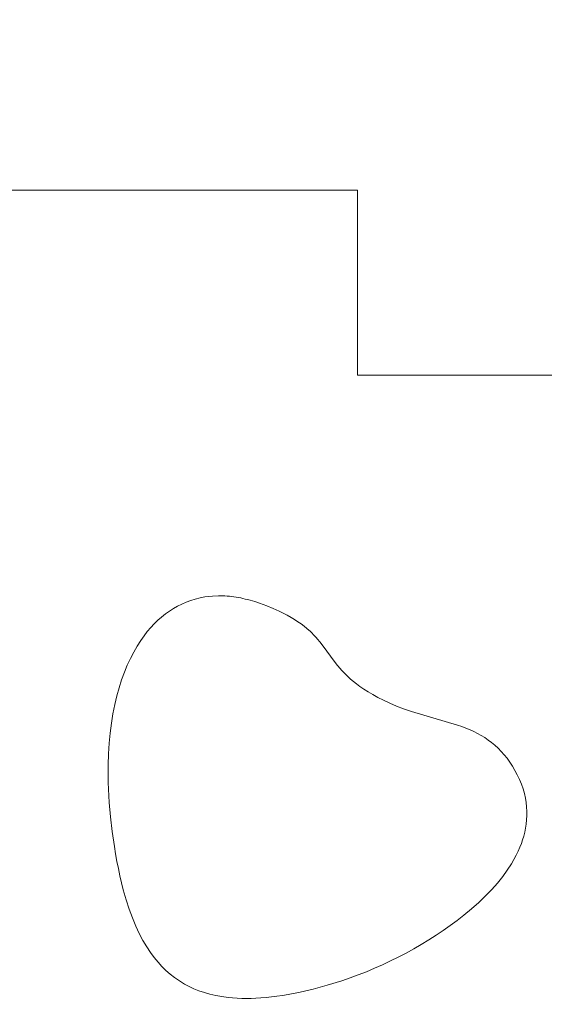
# Model space of a CAD drawing. Header units: millimetres. Extents: x -159 to 180, y -161 to 116.
# Tile 122 of 256: x -118 to -110, y -13 to 3. Entities that reach past the tile are written whole.
import ezdxf

# ---------------------------------------------------------------- set-up
doc = ezdxf.new("R2010")
doc.units = ezdxf.units.MM
doc.header["$MEASUREMENT"] = 0
doc.layers.add('Layer 1', color=7, linetype='Continuous')

msp = doc.modelspace()

# ---------------------------------------------------------------- linework, layer by layer
at = {"layer": 'Layer 1', "color": 18, "lineweight": 9}
for points, knots in [([(-158.5852, -104.074), (-158.5852, -104.074), (179.5952, -104.074), (179.5952, -104.074), (179.5952, -104.074), (179.5952, -104.074), (179.5952, 115.719), (179.5952, 115.719), (179.5952, 115.719), (179.5952, 115.719), (-158.5852, 115.719), (-158.5852, 115.719), (-158.5852, 115.719), (-158.5852, 115.719), (-158.5852, -104.074), (-158.5852, -104.074)], [0, 0, 0, 0, 0.2, 0.2, 0.2, 0.2, 0.4, 0.4, 0.4, 0.4, 0.6, 0.6, 0.6, 0.6, 1, 1, 1, 1]), ([(-53.2564, -7.5691), (-53.2564, -7.5691), (-53.2564, 0.2004), (-53.2564, 0.2004), (-53.2564, 0.2004), (-53.2564, 0.2004), (-58.1523, 0.2004), (-58.1523, 0.2004), (-58.1523, 0.2004), (-58.1523, 0.2004), (-58.1523, -2.7996), (-58.1523, -2.7996), (-58.1523, -2.7996), (-58.1523, -2.7996), (-65.8577, -2.7996), (-65.8577, -2.7996), (-65.8577, -2.7996), (-65.8577, -2.7996), (-65.8577, 0.2004), (-65.8577, 0.2004), (-65.8577, 0.2004), (-65.8577, 0.2004), (-73.8173, 0.2004), (-73.8173, 0.2004), (-73.8173, 0.2004), (-73.8173, 0.2004), (-73.8173, -2.7996), (-73.8173, -2.7996), (-73.8173, -2.7996), (-73.8173, -2.7996), (-81.5226, -2.7996), (-81.5226, -2.7996), (-81.5226, -2.7996), (-81.5226, -2.7996), (-81.5226, 0.2004), (-81.5226, 0.2004), (-81.5226, 0.2004), (-81.5226, 0.2004), (-89.4822, 0.2004), (-89.4822, 0.2004), (-89.4822, 0.2004), (-89.4822, 0.2004), (-89.4822, -2.7996), (-89.4822, -2.7996), (-89.4822, -2.7996), (-89.4822, -2.7996), (-97.1875, -2.7996), (-97.1875, -2.7996), (-97.1875, -2.7996), (-97.1875, -2.7996), (-97.1875, 0.2004), (-97.1875, 0.2004), (-97.1875, 0.2004), (-97.1875, 0.2004), (-105.1471, 0.2004), (-105.1471, 0.2004), (-105.1471, 0.2004), (-105.1471, 0.2004), (-105.1471, -2.7996), (-105.1471, -2.7996), (-105.1471, -2.7996), (-105.1471, -2.7996), (-112.8524, -2.7996), (-112.8524, -2.7996), (-112.8524, -2.7996), (-112.8524, -2.7996), (-112.8524, 0.2004), (-112.8524, 0.2004), (-112.8524, 0.2004), (-112.8524, 0.2004), (-120.812, 0.2004), (-120.812, 0.2004), (-120.812, 0.2004), (-120.812, 0.2004), (-120.812, -2.7996), (-120.812, -2.7996), (-120.812, -2.7996), (-120.812, -2.7996), (-128.5173, -2.7996), (-128.5173, -2.7996), (-128.5173, -2.7996), (-128.5173, -2.7996), (-128.5173, 0.2004), (-128.5173, 0.2004), (-128.5173, 0.2004), (-128.5173, 0.2004), (-136.4769, 0.2004), (-136.4769, 0.2004), (-136.4769, 0.2004), (-136.4769, 0.2004), (-136.4769, -2.7996), (-136.4769, -2.7996), (-136.4769, -2.7996), (-136.4769, -2.7996), (-144.1823, -2.7996), (-144.1823, -2.7996), (-144.1823, -2.7996), (-144.1823, -2.7996), (-144.1823, 0.2004), (-144.1823, 0.2004), (-144.1823, 0.2004), (-144.1823, 0.2004), (-152.0784, 0.2004), (-152.0784, 0.2004), (-152.0784, 0.2004), (-152.0784, 0.2004), (-152.0784, -7.6961), (-152.0784, -7.6961), (-152.0784, -7.6961), (-152.0784, -7.6961), (-149.0784, -7.6961), (-149.0784, -7.6961), (-149.0784, -7.6961), (-149.0784, -7.6961), (-149.0784, -15.4011), (-149.0784, -15.4011), (-149.0784, -15.4011), (-149.0784, -15.4011), (-152.0784, -15.4011), (-152.0784, -15.4011), (-152.0784, -15.4011), (-152.0784, -15.4011), (-152.0784, -23.3611), (-152.0784, -23.3611), (-152.0784, -23.3611), (-152.0784, -23.3611), (-149.0784, -23.3611), (-149.0784, -23.3611), (-149.0784, -23.3611), (-149.0784, -23.3611), (-149.0784, -31.0662), (-149.0784, -31.0662), (-149.0784, -31.0662), (-149.0784, -31.0662), (-152.0784, -31.0662), (-152.0784, -31.0662), (-152.0784, -31.0662), (-152.0784, -31.0662), (-152.0784, -39.0261), (-152.0784, -39.0261), (-152.0784, -39.0261), (-152.0784, -39.0261), (-149.0784, -39.0261), (-149.0784, -39.0261), (-149.0784, -39.0261), (-149.0784, -39.0261), (-149.0784, -46.7312), (-149.0784, -46.7312), (-149.0784, -46.7312), (-149.0784, -46.7312), (-152.0784, -46.7312), (-152.0784, -46.7312), (-152.0784, -46.7312), (-152.0784, -46.7312), (-152.0784, -54.6912), (-152.0784, -54.6912), (-152.0784, -54.6912), (-152.0784, -54.6912), (-149.0784, -54.6912), (-149.0784, -54.6912), (-149.0784, -54.6912), (-149.0784, -54.6912), (-149.0784, -62.3963), (-149.0784, -62.3963), (-149.0784, -62.3963), (-149.0784, -62.3963), (-152.0784, -62.3963), (-152.0784, -62.3963), (-152.0784, -62.3963), (-152.0784, -62.3963), (-152.0784, -70.3552), (-152.0784, -70.3552), (-152.0784, -70.3552), (-152.0784, -70.3552), (-149.0784, -70.3552), (-149.0784, -70.3552), (-149.0784, -70.3552), (-149.0784, -70.3552), (-149.0784, -78.0613), (-149.0784, -78.0613), (-149.0784, -78.0613), (-149.0784, -78.0613), (-152.0784, -78.0613), (-152.0784, -78.0613), (-152.0784, -78.0613), (-152.0784, -78.0613), (-152.0784, -86.0203), (-152.0784, -86.0203), (-152.0784, -86.0203), (-152.0784, -86.0203), (-149.0784, -86.0203), (-149.0784, -86.0203), (-149.0784, -86.0203), (-149.0784, -86.0203), (-149.0784, -93.7263), (-149.0784, -93.7263), (-149.0784, -93.7263), (-149.0784, -93.7263), (-152.0784, -93.7263), (-152.0784, -93.7263), (-152.0784, -93.7263), (-152.0784, -93.7263), (-152.0784, -101.6218), (-152.0784, -101.6218), (-152.0784, -101.6218), (-152.0784, -101.6218), (-144.1823, -101.6218), (-144.1823, -101.6218), (-144.1823, -101.6218), (-144.1823, -101.6218), (-144.1823, -98.6218), (-144.1823, -98.6218), (-144.1823, -98.6218), (-144.1823, -98.6218), (-136.4769, -98.6218), (-136.4769, -98.6218), (-136.4769, -98.6218), (-136.4769, -98.6218), (-136.4769, -101.6218), (-136.4769, -101.6218), (-136.4769, -101.6218), (-136.4769, -101.6218), (-128.5173, -101.6218), (-128.5173, -101.6218), (-128.5173, -101.6218), (-128.5173, -101.6218), (-128.5173, -98.6218), (-128.5173, -98.6218), (-128.5173, -98.6218), (-128.5173, -98.6218), (-120.812, -98.6218), (-120.812, -98.6218), (-120.812, -98.6218), (-120.812, -98.6218), (-120.812, -101.6218), (-120.812, -101.6218), (-120.812, -101.6218), (-120.812, -101.6218), (-112.8524, -101.6218), (-112.8524, -101.6218), (-112.8524, -101.6218), (-112.8524, -101.6218), (-112.8524, -98.6218), (-112.8524, -98.6218), (-112.8524, -98.6218), (-112.8524, -98.6218), (-105.1471, -98.6218), (-105.1471, -98.6218), (-105.1471, -98.6218), (-105.1471, -98.6218), (-105.1471, -101.6218), (-105.1471, -101.6218), (-105.1471, -101.6218), (-105.1471, -101.6218), (-97.1875, -101.6218), (-97.1875, -101.6218), (-97.1875, -101.6218), (-97.1875, -101.6218), (-97.1875, -98.6218), (-97.1875, -98.6218), (-97.1875, -98.6218), (-97.1875, -98.6218), (-89.4822, -98.6218), (-89.4822, -98.6218), (-89.4822, -98.6218), (-89.4822, -98.6218), (-89.4822, -101.6218), (-89.4822, -101.6218), (-89.4822, -101.6218), (-89.4822, -101.6218), (-81.5226, -101.6218), (-81.5226, -101.6218), (-81.5226, -101.6218), (-81.5226, -101.6218), (-81.5226, -98.6218), (-81.5226, -98.6218), (-81.5226, -98.6218), (-81.5226, -98.6218), (-73.8173, -98.6218), (-73.8173, -98.6218), (-73.8173, -98.6218), (-73.8173, -98.6218), (-73.8173, -101.6218), (-73.8173, -101.6218), (-73.8173, -101.6218), (-73.8173, -101.6218), (-65.8577, -101.6218), (-65.8577, -101.6218), (-65.8577, -101.6218), (-65.8577, -101.6218), (-65.8577, -98.6218), (-65.8577, -98.6218), (-65.8577, -98.6218), (-65.8577, -98.6218), (-58.1523, -98.6218), (-58.1523, -98.6218), (-58.1523, -98.6218), (-58.1523, -98.6218), (-58.1523, -101.6218), (-58.1523, -101.6218), (-58.1523, -101.6218), (-58.1523, -101.6218), (-53.2564, -101.6218), (-53.2564, -101.6218), (-53.2564, -101.6218), (-53.2564, -101.6218), (-53.2564, -93.8533), (-53.2564, -93.8533), (-53.2564, -93.8533), (-53.2564, -93.8533), (-50.2564, -93.8533), (-50.2564, -93.8533), (-50.2564, -93.8533), (-50.2564, -93.8533), (-50.2564, -85.8933), (-50.2564, -85.8933), (-50.2564, -85.8933), (-50.2564, -85.8933), (-53.2564, -85.8933), (-53.2564, -85.8933), (-53.2564, -85.8933), (-53.2564, -85.8933), (-53.2564, -78.1882), (-53.2564, -78.1882), (-53.2564, -78.1882), (-53.2564, -78.1882), (-50.2564, -78.1882), (-50.2564, -78.1882), (-50.2564, -78.1882), (-50.2564, -78.1882), (-50.2564, -70.2283), (-50.2564, -70.2283), (-50.2564, -70.2283), (-50.2564, -70.2283), (-53.2564, -70.2283), (-53.2564, -70.2283), (-53.2564, -70.2283), (-53.2564, -70.2283), (-53.2564, -62.5232), (-53.2564, -62.5232), (-53.2564, -62.5232), (-53.2564, -62.5232), (-50.2564, -62.5232), (-50.2564, -62.5232), (-50.2564, -62.5232), (-50.2564, -62.5232), (-50.2564, -54.5632), (-50.2564, -54.5632), (-50.2564, -54.5632), (-50.2564, -54.5632), (-53.2564, -54.5632), (-53.2564, -54.5632), (-53.2564, -54.5632), (-53.2564, -54.5632), (-53.2564, -46.8582), (-53.2564, -46.8582), (-53.2564, -46.8582), (-53.2564, -46.8582), (-50.2564, -46.8582), (-50.2564, -46.8582), (-50.2564, -46.8582), (-50.2564, -46.8582), (-50.2564, -38.8982), (-50.2564, -38.8982), (-50.2564, -38.8982), (-50.2564, -38.8982), (-53.2564, -38.8982), (-53.2564, -38.8982), (-53.2564, -38.8982), (-53.2564, -38.8982), (-53.2564, -31.1931), (-53.2564, -31.1931), (-53.2564, -31.1931), (-53.2564, -31.1931), (-50.2564, -31.1931), (-50.2564, -31.1931), (-50.2564, -31.1931), (-50.2564, -31.1931), (-50.2564, -23.2341), (-50.2564, -23.2341), (-50.2564, -23.2341), (-50.2564, -23.2341), (-53.2564, -23.2341), (-53.2564, -23.2341), (-53.2564, -23.2341), (-53.2564, -23.2341), (-53.2564, -15.5281), (-53.2564, -15.5281), (-53.2564, -15.5281), (-53.2564, -15.5281), (-50.2564, -15.5281), (-50.2564, -15.5281), (-50.2564, -15.5281), (-50.2564, -15.5281), (-50.2564, -7.5691), (-50.2564, -7.5691), (-50.2564, -7.5691), (-50.2564, -7.5691), (-53.2564, -7.5691), (-53.2564, -7.5691)], [0, 0, 0, 0, 0.009901, 0.009901, 0.009901, 0.009901, 0.019802, 0.019802, 0.019802, 0.019802, 0.029703, 0.029703, 0.029703, 0.029703, 0.039604, 0.039604, 0.039604, 0.039604, 0.049505, 0.049505, 0.049505, 0.049505, 0.0594059, 0.0594059, 0.0594059, 0.0594059, 0.0693069, 0.0693069, 0.0693069, 0.0693069, 0.0792079, 0.0792079, 0.0792079, 0.0792079, 0.0891089, 0.0891089, 0.0891089, 0.0891089, 0.0990099, 0.0990099, 0.0990099, 0.0990099, 0.1089109, 0.1089109, 0.1089109, 0.1089109, 0.1188119, 0.1188119, 0.1188119, 0.1188119, 0.1287129, 0.1287129, 0.1287129, 0.1287129, 0.1386139, 0.1386139, 0.1386139, 0.1386139, 0.1485149, 0.1485149, 0.1485149, 0.1485149, 0.1584158, 0.1584158, 0.1584158, 0.1584158, 0.1683168, 0.1683168, 0.1683168, 0.1683168, 0.1782178, 0.1782178, 0.1782178, 0.1782178, 0.1881188, 0.1881188, 0.1881188, 0.1881188, 0.1980198, 0.1980198, 0.1980198, 0.1980198, 0.2079208, 0.2079208, 0.2079208, 0.2079208, 0.2178218, 0.2178218, 0.2178218, 0.2178218, 0.2277228, 0.2277228, 0.2277228, 0.2277228, 0.2376238, 0.2376238, 0.2376238, 0.2376238, 0.2475248, 0.2475248, 0.2475248, 0.2475248, 0.2574257, 0.2574257, 0.2574257, 0.2574257, 0.2673267, 0.2673267, 0.2673267, 0.2673267, 0.2772277, 0.2772277, 0.2772277, 0.2772277, 0.2871287, 0.2871287, 0.2871287, 0.2871287, 0.2970297, 0.2970297, 0.2970297, 0.2970297, 0.3069307, 0.3069307, 0.3069307, 0.3069307, 0.3168317, 0.3168317, 0.3168317, 0.3168317, 0.3267327, 0.3267327, 0.3267327, 0.3267327, 0.3366337, 0.3366337, 0.3366337, 0.3366337, 0.3465347, 0.3465347, 0.3465347, 0.3465347, 0.3564356, 0.3564356, 0.3564356, 0.3564356, 0.3663366, 0.3663366, 0.3663366, 0.3663366, 0.3762376, 0.3762376, 0.3762376, 0.3762376, 0.3861386, 0.3861386, 0.3861386, 0.3861386, 0.3960396, 0.3960396, 0.3960396, 0.3960396, 0.4059406, 0.4059406, 0.4059406, 0.4059406, 0.4158416, 0.4158416, 0.4158416, 0.4158416, 0.4257426, 0.4257426, 0.4257426, 0.4257426, 0.4356436, 0.4356436, 0.4356436, 0.4356436, 0.4455446, 0.4455446, 0.4455446, 0.4455446, 0.4554455, 0.4554455, 0.4554455, 0.4554455, 0.4653465, 0.4653465, 0.4653465, 0.4653465, 0.4752475, 0.4752475, 0.4752475, 0.4752475, 0.4851485, 0.4851485, 0.4851485, 0.4851485, 0.4950495, 0.4950495, 0.4950495, 0.4950495, 0.5049505, 0.5049505, 0.5049505, 0.5049505, 0.5148515, 0.5148515, 0.5148515, 0.5148515, 0.5247525, 0.5247525, 0.5247525, 0.5247525, 0.5346535, 0.5346535, 0.5346535, 0.5346535, 0.5445545, 0.5445545, 0.5445545, 0.5445545, 0.5544554, 0.5544554, 0.5544554, 0.5544554, 0.5643564, 0.5643564, 0.5643564, 0.5643564, 0.5742574, 0.5742574, 0.5742574, 0.5742574, 0.5841584, 0.5841584, 0.5841584, 0.5841584, 0.5940594, 0.5940594, 0.5940594, 0.5940594, 0.6039604, 0.6039604, 0.6039604, 0.6039604, 0.6138614, 0.6138614, 0.6138614, 0.6138614, 0.6237624, 0.6237624, 0.6237624, 0.6237624, 0.6336634, 0.6336634, 0.6336634, 0.6336634, 0.6435644, 0.6435644, 0.6435644, 0.6435644, 0.6534653, 0.6534653, 0.6534653, 0.6534653, 0.6633663, 0.6633663, 0.6633663, 0.6633663, 0.6732673, 0.6732673, 0.6732673, 0.6732673, 0.6831683, 0.6831683, 0.6831683, 0.6831683, 0.6930693, 0.6930693, 0.6930693, 0.6930693, 0.7029703, 0.7029703, 0.7029703, 0.7029703, 0.7128713, 0.7128713, 0.7128713, 0.7128713, 0.7227723, 0.7227723, 0.7227723, 0.7227723, 0.7326733, 0.7326733, 0.7326733, 0.7326733, 0.7425743, 0.7425743, 0.7425743, 0.7425743, 0.7524752, 0.7524752, 0.7524752, 0.7524752, 0.7623762, 0.7623762, 0.7623762, 0.7623762, 0.7722772, 0.7722772, 0.7722772, 0.7722772, 0.7821782, 0.7821782, 0.7821782, 0.7821782, 0.7920792, 0.7920792, 0.7920792, 0.7920792, 0.8019802, 0.8019802, 0.8019802, 0.8019802, 0.8118812, 0.8118812, 0.8118812, 0.8118812, 0.8217822, 0.8217822, 0.8217822, 0.8217822, 0.8316832, 0.8316832, 0.8316832, 0.8316832, 0.8415842, 0.8415842, 0.8415842, 0.8415842, 0.8514851, 0.8514851, 0.8514851, 0.8514851, 0.8613861, 0.8613861, 0.8613861, 0.8613861, 0.8712871, 0.8712871, 0.8712871, 0.8712871, 0.8811881, 0.8811881, 0.8811881, 0.8811881, 0.8910891, 0.8910891, 0.8910891, 0.8910891, 0.9009901, 0.9009901, 0.9009901, 0.9009901, 0.9108911, 0.9108911, 0.9108911, 0.9108911, 0.9207921, 0.9207921, 0.9207921, 0.9207921, 0.9306931, 0.9306931, 0.9306931, 0.9306931, 0.9405941, 0.9405941, 0.9405941, 0.9405941, 0.950495, 0.950495, 0.950495, 0.950495, 0.960396, 0.960396, 0.960396, 0.960396, 0.970297, 0.970297, 0.970297, 0.970297, 0.980198, 0.980198, 0.980198, 0.980198, 1, 1, 1, 1]), ([(-114.4379, -6.4988), (-114.4379, -6.4988), (-114.3225, -6.5418), (-114.3225, -6.5418), (-114.3225, -6.5418), (-114.3225, -6.5418), (-114.2163, -6.5847), (-114.2163, -6.5847), (-114.2163, -6.5847), (-114.2163, -6.5847), (-114.1189, -6.6287), (-114.1189, -6.6287), (-114.1189, -6.6287), (-114.1189, -6.6287), (-113.9888, -6.6941), (-113.9888, -6.6941), (-113.9888, -6.6941), (-113.9888, -6.6941), (-113.9281, -6.7279), (-113.9281, -6.7279), (-113.9281, -6.7279), (-113.9281, -6.7279), (-113.8706, -6.7623), (-113.8706, -6.7623), (-113.8706, -6.7623), (-113.8706, -6.7623), (-113.8162, -6.7974), (-113.8162, -6.7974), (-113.8162, -6.7974), (-113.8162, -6.7974), (-113.7651, -6.8332), (-113.7651, -6.8332), (-113.7651, -6.8332), (-113.7651, -6.8332), (-113.7173, -6.8698), (-113.7173, -6.8698), (-113.7173, -6.8698), (-113.7173, -6.8698), (-113.6729, -6.907), (-113.6729, -6.907), (-113.6729, -6.907), (-113.6729, -6.907), (-113.615, -6.9586), (-113.615, -6.9586), (-113.615, -6.9586), (-113.615, -6.9586), (-113.5419, -7.033), (-113.5419, -7.033), (-113.5419, -7.033), (-113.5419, -7.033), (-113.5209, -7.0554), (-113.5209, -7.0554), (-113.5209, -7.0554), (-113.5209, -7.0554), (-113.5007, -7.0789), (-113.5007, -7.0789), (-113.5007, -7.0789), (-113.5007, -7.0789), (-113.462, -7.1257), (-113.462, -7.1257), (-113.462, -7.1257), (-113.462, -7.1257), (-113.4254, -7.1726), (-113.4254, -7.1726), (-113.4254, -7.1726), (-113.4254, -7.1726), (-113.2147, -7.4588), (-113.2147, -7.4588), (-113.2147, -7.4588), (-113.2147, -7.4588), (-113.176, -7.5076), (-113.176, -7.5076), (-113.176, -7.5076), (-113.176, -7.5076), (-113.1346, -7.5564), (-113.1346, -7.5564), (-113.1346, -7.5564), (-113.1346, -7.5564), (-113.1129, -7.5808), (-113.1129, -7.5808), (-113.1129, -7.5808), (-113.1129, -7.5808), (-113.0902, -7.6052), (-113.0902, -7.6052), (-113.0902, -7.6052), (-113.0902, -7.6052), (-113.0356, -7.6616), (-113.0356, -7.6616), (-113.0356, -7.6616), (-113.0356, -7.6616), (-112.9625, -7.7294), (-112.9625, -7.7294), (-112.9625, -7.7294), (-112.9625, -7.7294), (-112.8679, -7.8067), (-112.8679, -7.8067), (-112.8679, -7.8067), (-112.8679, -7.8067), (-112.8118, -7.8481), (-112.8118, -7.8481), (-112.8118, -7.8481), (-112.8118, -7.8481), (-112.7493, -7.8911), (-112.7493, -7.8911), (-112.7493, -7.8911), (-112.7493, -7.8911), (-112.6801, -7.9352), (-112.6801, -7.9352), (-112.6801, -7.9352), (-112.6801, -7.9352), (-112.6038, -7.9804), (-112.6038, -7.9804), (-112.6038, -7.9804), (-112.6038, -7.9804), (-112.5201, -8.0262), (-112.5201, -8.0262), (-112.5201, -8.0262), (-112.5201, -8.0262), (-112.4287, -8.0724), (-112.4287, -8.0724), (-112.4287, -8.0724), (-112.4287, -8.0724), (-112.3292, -8.1187), (-112.3292, -8.1187), (-112.3292, -8.1187), (-112.3292, -8.1187), (-112.2212, -8.1649), (-112.2212, -8.1649), (-112.2212, -8.1649), (-112.2212, -8.1649), (-112.1044, -8.2106), (-112.1044, -8.2106), (-112.1044, -8.2106), (-112.1044, -8.2106), (-111.9785, -8.2556), (-111.9785, -8.2556), (-111.9785, -8.2556), (-111.9785, -8.2556), (-111.2304, -8.4754), (-111.2304, -8.4754), (-111.2304, -8.4754), (-111.2304, -8.4754), (-111.1614, -8.4988), (-111.1614, -8.4988), (-111.1614, -8.4988), (-111.1614, -8.4988), (-111.0938, -8.5252), (-111.0938, -8.5252), (-111.0938, -8.5252), (-111.0938, -8.5252), (-111.0272, -8.5525), (-111.0272, -8.5525), (-111.0272, -8.5525), (-111.0272, -8.5525), (-110.9661, -8.5796), (-110.9661, -8.5796), (-110.9661, -8.5796), (-110.9661, -8.5796), (-110.9061, -8.6093), (-110.9061, -8.6093), (-110.9061, -8.6093), (-110.9061, -8.6093), (-110.8472, -8.6419), (-110.8472, -8.6419), (-110.8472, -8.6419), (-110.8472, -8.6419), (-110.7896, -8.6774), (-110.7896, -8.6774), (-110.7896, -8.6774), (-110.7896, -8.6774), (-110.7333, -8.7158), (-110.7333, -8.7158), (-110.7333, -8.7158), (-110.7333, -8.7158), (-110.6784, -8.7572), (-110.6784, -8.7572), (-110.6784, -8.7572), (-110.6784, -8.7572), (-110.625, -8.8018), (-110.625, -8.8018), (-110.625, -8.8018), (-110.625, -8.8018), (-110.5733, -8.8496), (-110.5733, -8.8496), (-110.5733, -8.8496), (-110.5733, -8.8496), (-110.5232, -8.9006), (-110.5232, -8.9006), (-110.5232, -8.9006), (-110.5232, -8.9006), (-110.4748, -8.955), (-110.4748, -8.955), (-110.4748, -8.955), (-110.4748, -8.955), (-110.4284, -9.0129), (-110.4284, -9.0129), (-110.4284, -9.0129), (-110.4284, -9.0129), (-110.3839, -9.0743), (-110.3839, -9.0743), (-110.3839, -9.0743), (-110.3839, -9.0743), (-110.3414, -9.1393), (-110.3414, -9.1393), (-110.3414, -9.1393), (-110.3414, -9.1393), (-110.3011, -9.2079), (-110.3011, -9.2079), (-110.3011, -9.2079), (-110.3011, -9.2079), (-110.263, -9.2804), (-110.263, -9.2804), (-110.263, -9.2804), (-110.263, -9.2804), (-110.2272, -9.3567), (-110.2272, -9.3567), (-110.2272, -9.3567), (-110.2272, -9.3567), (-110.1959, -9.4329), (-110.1959, -9.4329), (-110.1959, -9.4329), (-110.1959, -9.4329), (-110.1698, -9.5083), (-110.1698, -9.5083), (-110.1698, -9.5083), (-110.1698, -9.5083), (-110.1485, -9.5829), (-110.1485, -9.5829), (-110.1485, -9.5829), (-110.1485, -9.5829), (-110.1319, -9.6567), (-110.1319, -9.6567), (-110.1319, -9.6567), (-110.1319, -9.6567), (-110.1197, -9.7296), (-110.1197, -9.7296), (-110.1197, -9.7296), (-110.1197, -9.7296), (-110.1118, -9.8015), (-110.1118, -9.8015), (-110.1118, -9.8015), (-110.1118, -9.8015), (-110.1079, -9.8724), (-110.1079, -9.8724), (-110.1079, -9.8724), (-110.1079, -9.8724), (-110.1078, -9.9422), (-110.1078, -9.9422), (-110.1078, -9.9422), (-110.1078, -9.9422), (-110.1114, -10.0108), (-110.1114, -10.0108), (-110.1114, -10.0108), (-110.1114, -10.0108), (-110.1183, -10.0783), (-110.1183, -10.0783), (-110.1183, -10.0783), (-110.1183, -10.0783), (-110.1285, -10.1444), (-110.1285, -10.1444), (-110.1285, -10.1444), (-110.1285, -10.1444), (-110.1417, -10.2093), (-110.1417, -10.2093), (-110.1417, -10.2093), (-110.1417, -10.2093), (-110.1576, -10.2728), (-110.1576, -10.2728), (-110.1576, -10.2728), (-110.1576, -10.2728), (-110.1762, -10.3348), (-110.1762, -10.3348), (-110.1762, -10.3348), (-110.1762, -10.3348), (-110.1971, -10.3954), (-110.1971, -10.3954), (-110.1971, -10.3954), (-110.1971, -10.3954), (-110.2202, -10.4544), (-110.2202, -10.4544), (-110.2202, -10.4544), (-110.2202, -10.4544), (-110.2479, -10.518), (-110.2479, -10.518), (-110.2479, -10.518), (-110.2479, -10.518), (-110.2798, -10.5843), (-110.2798, -10.5843), (-110.2798, -10.5843), (-110.2798, -10.5843), (-110.3164, -10.6533), (-110.3164, -10.6533), (-110.3164, -10.6533), (-110.3164, -10.6533), (-110.3584, -10.7254), (-110.3584, -10.7254), (-110.3584, -10.7254), (-110.3584, -10.7254), (-110.4244, -10.827), (-110.4244, -10.827), (-110.4244, -10.827), (-110.4244, -10.827), (-110.4993, -10.9303), (-110.4993, -10.9303), (-110.4993, -10.9303), (-110.4993, -10.9303), (-110.5829, -11.0347), (-110.5829, -11.0347), (-110.5829, -11.0347), (-110.5829, -11.0347), (-110.6753, -11.1398), (-110.6753, -11.1398), (-110.6753, -11.1398), (-110.6753, -11.1398), (-110.7762, -11.2451), (-110.7762, -11.2451), (-110.7762, -11.2451), (-110.7762, -11.2451), (-110.8856, -11.3502), (-110.8856, -11.3502), (-110.8856, -11.3502), (-110.8856, -11.3502), (-111.0032, -11.4546), (-111.0032, -11.4546), (-111.0032, -11.4546), (-111.0032, -11.4546), (-111.129, -11.5579), (-111.129, -11.5579), (-111.129, -11.5579), (-111.129, -11.5579), (-111.2375, -11.6415), (-111.2375, -11.6415), (-111.2375, -11.6415), (-111.2375, -11.6415), (-111.3488, -11.7233), (-111.3488, -11.7233), (-111.3488, -11.7233), (-111.3488, -11.7233), (-111.4628, -11.8032), (-111.4628, -11.8032), (-111.4628, -11.8032), (-111.4628, -11.8032), (-111.5791, -11.8809), (-111.5791, -11.8809), (-111.5791, -11.8809), (-111.5791, -11.8809), (-111.6978, -11.9565), (-111.6978, -11.9565), (-111.6978, -11.9565), (-111.6978, -11.9565), (-111.8185, -12.0299), (-111.8185, -12.0299), (-111.8185, -12.0299), (-111.8185, -12.0299), (-111.9412, -12.1009), (-111.9412, -12.1009), (-111.9412, -12.1009), (-111.9412, -12.1009), (-112.0656, -12.1695), (-112.0656, -12.1695), (-112.0656, -12.1695), (-112.0656, -12.1695), (-112.1917, -12.2355), (-112.1917, -12.2355), (-112.1917, -12.2355), (-112.1917, -12.2355), (-112.3191, -12.299), (-112.3191, -12.299), (-112.3191, -12.299), (-112.3191, -12.299), (-112.4478, -12.3597), (-112.4478, -12.3597), (-112.4478, -12.3597), (-112.4478, -12.3597), (-112.5775, -12.4177), (-112.5775, -12.4177), (-112.5775, -12.4177), (-112.5775, -12.4177), (-112.7082, -12.4728), (-112.7082, -12.4728), (-112.7082, -12.4728), (-112.7082, -12.4728), (-112.8396, -12.5249), (-112.8396, -12.5249), (-112.8396, -12.5249), (-112.8396, -12.5249), (-112.9715, -12.574), (-112.9715, -12.574), (-112.9715, -12.574), (-112.9715, -12.574), (-113.1039, -12.6199), (-113.1039, -12.6199), (-113.1039, -12.6199), (-113.1039, -12.6199), (-113.3424, -12.6921), (-113.3424, -12.6921), (-113.3424, -12.6921), (-113.3424, -12.6921), (-113.5708, -12.7537), (-113.5708, -12.7537), (-113.5708, -12.7537), (-113.5708, -12.7537), (-113.7799, -12.8023), (-113.7799, -12.8023), (-113.7799, -12.8023), (-113.7799, -12.8023), (-113.9756, -12.8413), (-113.9756, -12.8413), (-113.9756, -12.8413), (-113.9756, -12.8413), (-114.0689, -12.8573), (-114.0689, -12.8573), (-114.0689, -12.8573), (-114.0689, -12.8573), (-114.1594, -12.871), (-114.1594, -12.871), (-114.1594, -12.871), (-114.1594, -12.871), (-114.2472, -12.8824), (-114.2472, -12.8824), (-114.2472, -12.8824), (-114.2472, -12.8824), (-114.3325, -12.8916), (-114.3325, -12.8916), (-114.3325, -12.8916), (-114.3325, -12.8916), (-114.4155, -12.8987), (-114.4155, -12.8987), (-114.4155, -12.8987), (-114.4155, -12.8987), (-114.4964, -12.9037), (-114.4964, -12.9037), (-114.4964, -12.9037), (-114.4964, -12.9037), (-114.5753, -12.9065), (-114.5753, -12.9065), (-114.5753, -12.9065), (-114.5753, -12.9065), (-114.6524, -12.9073), (-114.6524, -12.9073), (-114.6524, -12.9073), (-114.6524, -12.9073), (-114.7279, -12.9061), (-114.7279, -12.9061), (-114.7279, -12.9061), (-114.7279, -12.9061), (-114.802, -12.903), (-114.802, -12.903), (-114.802, -12.903), (-114.802, -12.903), (-114.8748, -12.8979), (-114.8748, -12.8979), (-114.8748, -12.8979), (-114.8748, -12.8979), (-114.9465, -12.8909), (-114.9465, -12.8909), (-114.9465, -12.8909), (-114.9465, -12.8909), (-115.0486, -12.8772), (-115.0486, -12.8772), (-115.0486, -12.8772), (-115.0486, -12.8772), (-115.1472, -12.8595), (-115.1472, -12.8595), (-115.1472, -12.8595), (-115.1472, -12.8595), (-115.242, -12.8378), (-115.242, -12.8378), (-115.242, -12.8378), (-115.242, -12.8378), (-115.3328, -12.8122), (-115.3328, -12.8122), (-115.3328, -12.8122), (-115.3328, -12.8122), (-115.4196, -12.7827), (-115.4196, -12.7827), (-115.4196, -12.7827), (-115.4196, -12.7827), (-115.502, -12.7496), (-115.502, -12.7496), (-115.502, -12.7496), (-115.502, -12.7496), (-115.5799, -12.7129), (-115.5799, -12.7129), (-115.5799, -12.7129), (-115.5799, -12.7129), (-115.6531, -12.6726), (-115.6531, -12.6726), (-115.6531, -12.6726), (-115.6531, -12.6726), (-115.737, -12.6205), (-115.737, -12.6205), (-115.737, -12.6205), (-115.737, -12.6205), (-115.8146, -12.567), (-115.8146, -12.567), (-115.8146, -12.567), (-115.8146, -12.567), (-115.887, -12.5111), (-115.887, -12.5111), (-115.887, -12.5111), (-115.887, -12.5111), (-115.9552, -12.4518), (-115.9552, -12.4518), (-115.9552, -12.4518), (-115.9552, -12.4518), (-116.02, -12.3882), (-116.02, -12.3882), (-116.02, -12.3882), (-116.02, -12.3882), (-116.0825, -12.3193), (-116.0825, -12.3193), (-116.0825, -12.3193), (-116.0825, -12.3193), (-116.1435, -12.2442), (-116.1435, -12.2442), (-116.1435, -12.2442), (-116.1435, -12.2442), (-116.2042, -12.1619), (-116.2042, -12.1619), (-116.2042, -12.1619), (-116.2042, -12.1619), (-116.2668, -12.0676), (-116.2668, -12.0676), (-116.2668, -12.0676), (-116.2668, -12.0676), (-116.3277, -11.9648), (-116.3277, -11.9648), (-116.3277, -11.9648), (-116.3277, -11.9648), (-116.3866, -11.8531), (-116.3866, -11.8531), (-116.3866, -11.8531), (-116.3866, -11.8531), (-116.4434, -11.732), (-116.4434, -11.732), (-116.4434, -11.732), (-116.4434, -11.732), (-116.4978, -11.6009), (-116.4978, -11.6009), (-116.4978, -11.6009), (-116.4978, -11.6009), (-116.5498, -11.4595), (-116.5498, -11.4595), (-116.5498, -11.4595), (-116.5498, -11.4595), (-116.5992, -11.3073), (-116.5992, -11.3073), (-116.5992, -11.3073), (-116.5992, -11.3073), (-116.6458, -11.1438), (-116.6458, -11.1438), (-116.6458, -11.1438), (-116.6458, -11.1438), (-116.6741, -11.0325), (-116.6741, -11.0325), (-116.6741, -11.0325), (-116.6741, -11.0325), (-116.7009, -10.9183), (-116.7009, -10.9183), (-116.7009, -10.9183), (-116.7009, -10.9183), (-116.7259, -10.8017), (-116.7259, -10.8017), (-116.7259, -10.8017), (-116.7259, -10.8017), (-116.7493, -10.6832), (-116.7493, -10.6832), (-116.7493, -10.6832), (-116.7493, -10.6832), (-116.771, -10.5634), (-116.771, -10.5634), (-116.771, -10.5634), (-116.771, -10.5634), (-116.791, -10.4427), (-116.791, -10.4427), (-116.791, -10.4427), (-116.791, -10.4427), (-116.8257, -10.2009), (-116.8257, -10.2009), (-116.8257, -10.2009), (-116.8257, -10.2009), (-116.8533, -9.9622), (-116.8533, -9.9622), (-116.8533, -9.9622), (-116.8533, -9.9622), (-116.8738, -9.7308), (-116.8738, -9.7308), (-116.8738, -9.7308), (-116.8738, -9.7308), (-116.8814, -9.6191), (-116.8814, -9.6191), (-116.8814, -9.6191), (-116.8814, -9.6191), (-116.8871, -9.5107), (-116.8871, -9.5107), (-116.8871, -9.5107), (-116.8871, -9.5107), (-116.8909, -9.4064), (-116.8909, -9.4064), (-116.8909, -9.4064), (-116.8909, -9.4064), (-116.8929, -9.3064), (-116.8929, -9.3064), (-116.8929, -9.3064), (-116.8929, -9.3064), (-116.8922, -9.1209), (-116.8922, -9.1209), (-116.8922, -9.1209), (-116.8922, -9.1209), (-116.8862, -8.9419), (-116.8862, -8.9419), (-116.8862, -8.9419), (-116.8862, -8.9419), (-116.8751, -8.7693), (-116.8751, -8.7693), (-116.8751, -8.7693), (-116.8751, -8.7693), (-116.8592, -8.6031), (-116.8592, -8.6031), (-116.8592, -8.6031), (-116.8592, -8.6031), (-116.8386, -8.4432), (-116.8386, -8.4432), (-116.8386, -8.4432), (-116.8386, -8.4432), (-116.8135, -8.2898), (-116.8135, -8.2898), (-116.8135, -8.2898), (-116.8135, -8.2898), (-116.7841, -8.1426), (-116.7841, -8.1426), (-116.7841, -8.1426), (-116.7841, -8.1426), (-116.7507, -8.0018), (-116.7507, -8.0018), (-116.7507, -8.0018), (-116.7507, -8.0018), (-116.7135, -7.8673), (-116.7135, -7.8673), (-116.7135, -7.8673), (-116.7135, -7.8673), (-116.6726, -7.7392), (-116.6726, -7.7392), (-116.6726, -7.7392), (-116.6726, -7.7392), (-116.6283, -7.6172), (-116.6283, -7.6172), (-116.6283, -7.6172), (-116.6283, -7.6172), (-116.5807, -7.5016), (-116.5807, -7.5016), (-116.5807, -7.5016), (-116.5807, -7.5016), (-116.5301, -7.3922), (-116.5301, -7.3922), (-116.5301, -7.3922), (-116.5301, -7.3922), (-116.4767, -7.289), (-116.4767, -7.289), (-116.4767, -7.289), (-116.4767, -7.289), (-116.4207, -7.1921), (-116.4207, -7.1921), (-116.4207, -7.1921), (-116.4207, -7.1921), (-116.3622, -7.1013), (-116.3622, -7.1013), (-116.3622, -7.1013), (-116.3622, -7.1013), (-116.3102, -7.028), (-116.3102, -7.028), (-116.3102, -7.028), (-116.3102, -7.028), (-116.2566, -6.9587), (-116.2566, -6.9587), (-116.2566, -6.9587), (-116.2566, -6.9587), (-116.2013, -6.8934), (-116.2013, -6.8934), (-116.2013, -6.8934), (-116.2013, -6.8934), (-116.1444, -6.8322), (-116.1444, -6.8322), (-116.1444, -6.8322), (-116.1444, -6.8322), (-116.0857, -6.7748), (-116.0857, -6.7748), (-116.0857, -6.7748), (-116.0857, -6.7748), (-116.0254, -6.7214), (-116.0254, -6.7214), (-116.0254, -6.7214), (-116.0254, -6.7214), (-115.9633, -6.6719), (-115.9633, -6.6719), (-115.9633, -6.6719), (-115.9633, -6.6719), (-115.8995, -6.6263), (-115.8995, -6.6263), (-115.8995, -6.6263), (-115.8995, -6.6263), (-115.834, -6.5845), (-115.834, -6.5845), (-115.834, -6.5845), (-115.834, -6.5845), (-115.7666, -6.5464), (-115.7666, -6.5464), (-115.7666, -6.5464), (-115.7666, -6.5464), (-115.6975, -6.5122), (-115.6975, -6.5122), (-115.6975, -6.5122), (-115.6975, -6.5122), (-115.6265, -6.4817), (-115.6265, -6.4817), (-115.6265, -6.4817), (-115.6265, -6.4817), (-115.5537, -6.4548), (-115.5537, -6.4548), (-115.5537, -6.4548), (-115.5537, -6.4548), (-115.479, -6.4317), (-115.479, -6.4317), (-115.479, -6.4317), (-115.479, -6.4317), (-115.4024, -6.4122), (-115.4024, -6.4122), (-115.4024, -6.4122), (-115.4024, -6.4122), (-115.324, -6.3963), (-115.324, -6.3963), (-115.324, -6.3963), (-115.324, -6.3963), (-115.2621, -6.3876), (-115.2621, -6.3876), (-115.2621, -6.3876), (-115.2621, -6.3876), (-115.1993, -6.3822), (-115.1993, -6.3822), (-115.1993, -6.3822), (-115.1993, -6.3822), (-115.1043, -6.3777), (-115.1043, -6.3777), (-115.1043, -6.3777), (-115.1043, -6.3777), (-115.0693, -6.3777), (-115.0693, -6.3777), (-115.0693, -6.3777), (-115.0693, -6.3777), (-115.0343, -6.3787), (-115.0343, -6.3787), (-115.0343, -6.3787), (-115.0343, -6.3787), (-114.9989, -6.3806), (-114.9989, -6.3806), (-114.9989, -6.3806), (-114.9989, -6.3806), (-114.9633, -6.3826), (-114.9633, -6.3826), (-114.9633, -6.3826), (-114.9633, -6.3826), (-114.9274, -6.3855), (-114.9274, -6.3855), (-114.9274, -6.3855), (-114.9274, -6.3855), (-114.8912, -6.3894), (-114.8912, -6.3894), (-114.8912, -6.3894), (-114.8912, -6.3894), (-114.8547, -6.3943), (-114.8547, -6.3943), (-114.8547, -6.3943), (-114.8547, -6.3943), (-114.8181, -6.3992), (-114.8181, -6.3992), (-114.8181, -6.3992), (-114.8181, -6.3992), (-114.7813, -6.406), (-114.7813, -6.406), (-114.7813, -6.406), (-114.7813, -6.406), (-114.744, -6.4129), (-114.744, -6.4129), (-114.744, -6.4129), (-114.744, -6.4129), (-114.7067, -6.4207), (-114.7067, -6.4207), (-114.7067, -6.4207), (-114.7067, -6.4207), (-114.669, -6.4295), (-114.669, -6.4295), (-114.669, -6.4295), (-114.669, -6.4295), (-114.631, -6.4392), (-114.631, -6.4392), (-114.631, -6.4392), (-114.631, -6.4392), (-114.5929, -6.449), (-114.5929, -6.449), (-114.5929, -6.449), (-114.5929, -6.449), (-114.5544, -6.4607), (-114.5544, -6.4607), (-114.5544, -6.4607), (-114.5544, -6.4607), (-114.5159, -6.4724), (-114.5159, -6.4724), (-114.5159, -6.4724), (-114.5159, -6.4724), (-114.4379, -6.4988), (-114.4379, -6.4988)], [0, 0, 0, 0, 0.004902, 0.004902, 0.004902, 0.004902, 0.0098039, 0.0098039, 0.0098039, 0.0098039, 0.0147059, 0.0147059, 0.0147059, 0.0147059, 0.0196078, 0.0196078, 0.0196078, 0.0196078, 0.0245098, 0.0245098, 0.0245098, 0.0245098, 0.0294118, 0.0294118, 0.0294118, 0.0294118, 0.0343137, 0.0343137, 0.0343137, 0.0343137, 0.0392157, 0.0392157, 0.0392157, 0.0392157, 0.0441176, 0.0441176, 0.0441176, 0.0441176, 0.0490196, 0.0490196, 0.0490196, 0.0490196, 0.0539216, 0.0539216, 0.0539216, 0.0539216, 0.0588235, 0.0588235, 0.0588235, 0.0588235, 0.0637255, 0.0637255, 0.0637255, 0.0637255, 0.0686275, 0.0686275, 0.0686275, 0.0686275, 0.0735294, 0.0735294, 0.0735294, 0.0735294, 0.0784314, 0.0784314, 0.0784314, 0.0784314, 0.0833333, 0.0833333, 0.0833333, 0.0833333, 0.0882353, 0.0882353, 0.0882353, 0.0882353, 0.0931373, 0.0931373, 0.0931373, 0.0931373, 0.0980392, 0.0980392, 0.0980392, 0.0980392, 0.1029412, 0.1029412, 0.1029412, 0.1029412, 0.1078431, 0.1078431, 0.1078431, 0.1078431, 0.1127451, 0.1127451, 0.1127451, 0.1127451, 0.1176471, 0.1176471, 0.1176471, 0.1176471, 0.122549, 0.122549, 0.122549, 0.122549, 0.127451, 0.127451, 0.127451, 0.127451, 0.1323529, 0.1323529, 0.1323529, 0.1323529, 0.1372549, 0.1372549, 0.1372549, 0.1372549, 0.1421569, 0.1421569, 0.1421569, 0.1421569, 0.1470588, 0.1470588, 0.1470588, 0.1470588, 0.1519608, 0.1519608, 0.1519608, 0.1519608, 0.1568627, 0.1568627, 0.1568627, 0.1568627, 0.1617647, 0.1617647, 0.1617647, 0.1617647, 0.1666667, 0.1666667, 0.1666667, 0.1666667, 0.1715686, 0.1715686, 0.1715686, 0.1715686, 0.1764706, 0.1764706, 0.1764706, 0.1764706, 0.1813725, 0.1813725, 0.1813725, 0.1813725, 0.1862745, 0.1862745, 0.1862745, 0.1862745, 0.1911765, 0.1911765, 0.1911765, 0.1911765, 0.1960784, 0.1960784, 0.1960784, 0.1960784, 0.2009804, 0.2009804, 0.2009804, 0.2009804, 0.2058824, 0.2058824, 0.2058824, 0.2058824, 0.2107843, 0.2107843, 0.2107843, 0.2107843, 0.2156863, 0.2156863, 0.2156863, 0.2156863, 0.2205882, 0.2205882, 0.2205882, 0.2205882, 0.2254902, 0.2254902, 0.2254902, 0.2254902, 0.2303922, 0.2303922, 0.2303922, 0.2303922, 0.2352941, 0.2352941, 0.2352941, 0.2352941, 0.2401961, 0.2401961, 0.2401961, 0.2401961, 0.245098, 0.245098, 0.245098, 0.245098, 0.25, 0.25, 0.25, 0.25, 0.254902, 0.254902, 0.254902, 0.254902, 0.2598039, 0.2598039, 0.2598039, 0.2598039, 0.2647059, 0.2647059, 0.2647059, 0.2647059, 0.2696078, 0.2696078, 0.2696078, 0.2696078, 0.2745098, 0.2745098, 0.2745098, 0.2745098, 0.2794118, 0.2794118, 0.2794118, 0.2794118, 0.2843137, 0.2843137, 0.2843137, 0.2843137, 0.2892157, 0.2892157, 0.2892157, 0.2892157, 0.2941176, 0.2941176, 0.2941176, 0.2941176, 0.2990196, 0.2990196, 0.2990196, 0.2990196, 0.3039216, 0.3039216, 0.3039216, 0.3039216, 0.3088235, 0.3088235, 0.3088235, 0.3088235, 0.3137255, 0.3137255, 0.3137255, 0.3137255, 0.3186275, 0.3186275, 0.3186275, 0.3186275, 0.3235294, 0.3235294, 0.3235294, 0.3235294, 0.3284314, 0.3284314, 0.3284314, 0.3284314, 0.3333333, 0.3333333, 0.3333333, 0.3333333, 0.3382353, 0.3382353, 0.3382353, 0.3382353, 0.3431373, 0.3431373, 0.3431373, 0.3431373, 0.3480392, 0.3480392, 0.3480392, 0.3480392, 0.3529412, 0.3529412, 0.3529412, 0.3529412, 0.3578431, 0.3578431, 0.3578431, 0.3578431, 0.3627451, 0.3627451, 0.3627451, 0.3627451, 0.3676471, 0.3676471, 0.3676471, 0.3676471, 0.372549, 0.372549, 0.372549, 0.372549, 0.377451, 0.377451, 0.377451, 0.377451, 0.3823529, 0.3823529, 0.3823529, 0.3823529, 0.3872549, 0.3872549, 0.3872549, 0.3872549, 0.3921569, 0.3921569, 0.3921569, 0.3921569, 0.3970588, 0.3970588, 0.3970588, 0.3970588, 0.4019608, 0.4019608, 0.4019608, 0.4019608, 0.4068627, 0.4068627, 0.4068627, 0.4068627, 0.4117647, 0.4117647, 0.4117647, 0.4117647, 0.4166667, 0.4166667, 0.4166667, 0.4166667, 0.4215686, 0.4215686, 0.4215686, 0.4215686, 0.4264706, 0.4264706, 0.4264706, 0.4264706, 0.4313725, 0.4313725, 0.4313725, 0.4313725, 0.4362745, 0.4362745, 0.4362745, 0.4362745, 0.4411765, 0.4411765, 0.4411765, 0.4411765, 0.4460784, 0.4460784, 0.4460784, 0.4460784, 0.4509804, 0.4509804, 0.4509804, 0.4509804, 0.4558824, 0.4558824, 0.4558824, 0.4558824, 0.4607843, 0.4607843, 0.4607843, 0.4607843, 0.4656863, 0.4656863, 0.4656863, 0.4656863, 0.4705882, 0.4705882, 0.4705882, 0.4705882, 0.4754902, 0.4754902, 0.4754902, 0.4754902, 0.4803922, 0.4803922, 0.4803922, 0.4803922, 0.4852941, 0.4852941, 0.4852941, 0.4852941, 0.4901961, 0.4901961, 0.4901961, 0.4901961, 0.495098, 0.495098, 0.495098, 0.495098, 0.5, 0.5, 0.5, 0.5, 0.504902, 0.504902, 0.504902, 0.504902, 0.5098039, 0.5098039, 0.5098039, 0.5098039, 0.5147059, 0.5147059, 0.5147059, 0.5147059, 0.5196078, 0.5196078, 0.5196078, 0.5196078, 0.5245098, 0.5245098, 0.5245098, 0.5245098, 0.5294118, 0.5294118, 0.5294118, 0.5294118, 0.5343137, 0.5343137, 0.5343137, 0.5343137, 0.5392157, 0.5392157, 0.5392157, 0.5392157, 0.5441176, 0.5441176, 0.5441176, 0.5441176, 0.5490196, 0.5490196, 0.5490196, 0.5490196, 0.5539216, 0.5539216, 0.5539216, 0.5539216, 0.5588235, 0.5588235, 0.5588235, 0.5588235, 0.5637255, 0.5637255, 0.5637255, 0.5637255, 0.5686275, 0.5686275, 0.5686275, 0.5686275, 0.5735294, 0.5735294, 0.5735294, 0.5735294, 0.5784314, 0.5784314, 0.5784314, 0.5784314, 0.5833333, 0.5833333, 0.5833333, 0.5833333, 0.5882353, 0.5882353, 0.5882353, 0.5882353, 0.5931373, 0.5931373, 0.5931373, 0.5931373, 0.5980392, 0.5980392, 0.5980392, 0.5980392, 0.6029412, 0.6029412, 0.6029412, 0.6029412, 0.6078431, 0.6078431, 0.6078431, 0.6078431, 0.6127451, 0.6127451, 0.6127451, 0.6127451, 0.6176471, 0.6176471, 0.6176471, 0.6176471, 0.622549, 0.622549, 0.622549, 0.622549, 0.627451, 0.627451, 0.627451, 0.627451, 0.6323529, 0.6323529, 0.6323529, 0.6323529, 0.6372549, 0.6372549, 0.6372549, 0.6372549, 0.6421569, 0.6421569, 0.6421569, 0.6421569, 0.6470588, 0.6470588, 0.6470588, 0.6470588, 0.6519608, 0.6519608, 0.6519608, 0.6519608, 0.6568627, 0.6568627, 0.6568627, 0.6568627, 0.6617647, 0.6617647, 0.6617647, 0.6617647, 0.6666667, 0.6666667, 0.6666667, 0.6666667, 0.6715686, 0.6715686, 0.6715686, 0.6715686, 0.6764706, 0.6764706, 0.6764706, 0.6764706, 0.6813725, 0.6813725, 0.6813725, 0.6813725, 0.6862745, 0.6862745, 0.6862745, 0.6862745, 0.6911765, 0.6911765, 0.6911765, 0.6911765, 0.6960784, 0.6960784, 0.6960784, 0.6960784, 0.7009804, 0.7009804, 0.7009804, 0.7009804, 0.7058824, 0.7058824, 0.7058824, 0.7058824, 0.7107843, 0.7107843, 0.7107843, 0.7107843, 0.7156863, 0.7156863, 0.7156863, 0.7156863, 0.7205882, 0.7205882, 0.7205882, 0.7205882, 0.7254902, 0.7254902, 0.7254902, 0.7254902, 0.7303922, 0.7303922, 0.7303922, 0.7303922, 0.7352941, 0.7352941, 0.7352941, 0.7352941, 0.7401961, 0.7401961, 0.7401961, 0.7401961, 0.745098, 0.745098, 0.745098, 0.745098, 0.75, 0.75, 0.75, 0.75, 0.754902, 0.754902, 0.754902, 0.754902, 0.7598039, 0.7598039, 0.7598039, 0.7598039, 0.7647059, 0.7647059, 0.7647059, 0.7647059, 0.7696078, 0.7696078, 0.7696078, 0.7696078, 0.7745098, 0.7745098, 0.7745098, 0.7745098, 0.7794118, 0.7794118, 0.7794118, 0.7794118, 0.7843137, 0.7843137, 0.7843137, 0.7843137, 0.7892157, 0.7892157, 0.7892157, 0.7892157, 0.7941176, 0.7941176, 0.7941176, 0.7941176, 0.7990196, 0.7990196, 0.7990196, 0.7990196, 0.8039216, 0.8039216, 0.8039216, 0.8039216, 0.8088235, 0.8088235, 0.8088235, 0.8088235, 0.8137255, 0.8137255, 0.8137255, 0.8137255, 0.8186275, 0.8186275, 0.8186275, 0.8186275, 0.8235294, 0.8235294, 0.8235294, 0.8235294, 0.8284314, 0.8284314, 0.8284314, 0.8284314, 0.8333333, 0.8333333, 0.8333333, 0.8333333, 0.8382353, 0.8382353, 0.8382353, 0.8382353, 0.8431373, 0.8431373, 0.8431373, 0.8431373, 0.8480392, 0.8480392, 0.8480392, 0.8480392, 0.8529412, 0.8529412, 0.8529412, 0.8529412, 0.8578431, 0.8578431, 0.8578431, 0.8578431, 0.8627451, 0.8627451, 0.8627451, 0.8627451, 0.8676471, 0.8676471, 0.8676471, 0.8676471, 0.872549, 0.872549, 0.872549, 0.872549, 0.877451, 0.877451, 0.877451, 0.877451, 0.8823529, 0.8823529, 0.8823529, 0.8823529, 0.8872549, 0.8872549, 0.8872549, 0.8872549, 0.8921569, 0.8921569, 0.8921569, 0.8921569, 0.8970588, 0.8970588, 0.8970588, 0.8970588, 0.9019608, 0.9019608, 0.9019608, 0.9019608, 0.9068627, 0.9068627, 0.9068627, 0.9068627, 0.9117647, 0.9117647, 0.9117647, 0.9117647, 0.9166667, 0.9166667, 0.9166667, 0.9166667, 0.9215686, 0.9215686, 0.9215686, 0.9215686, 0.9264706, 0.9264706, 0.9264706, 0.9264706, 0.9313725, 0.9313725, 0.9313725, 0.9313725, 0.9362745, 0.9362745, 0.9362745, 0.9362745, 0.9411765, 0.9411765, 0.9411765, 0.9411765, 0.9460784, 0.9460784, 0.9460784, 0.9460784, 0.9509804, 0.9509804, 0.9509804, 0.9509804, 0.9558824, 0.9558824, 0.9558824, 0.9558824, 0.9607843, 0.9607843, 0.9607843, 0.9607843, 0.9656863, 0.9656863, 0.9656863, 0.9656863, 0.9705882, 0.9705882, 0.9705882, 0.9705882, 0.9754902, 0.9754902, 0.9754902, 0.9754902, 0.9803922, 0.9803922, 0.9803922, 0.9803922, 0.9852941, 0.9852941, 0.9852941, 0.9852941, 0.9901961, 0.9901961, 0.9901961, 0.9901961, 1, 1, 1, 1])]:
    msp.add_open_spline(points, degree=3, knots=knots, dxfattribs=at)

doc.saveas('drawing.dxf')
